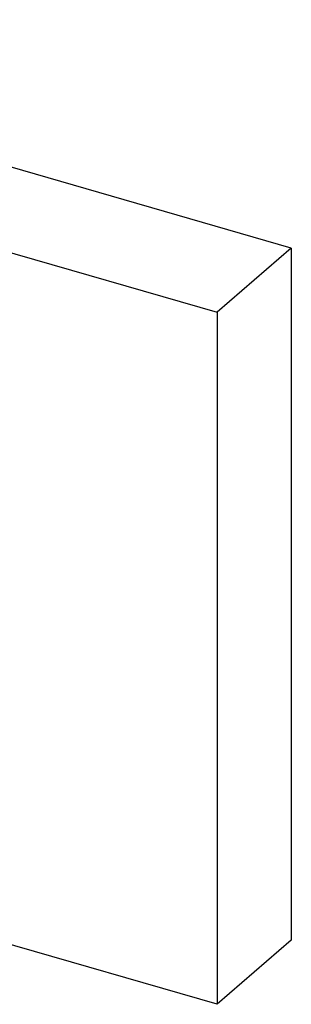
# Model space of a CAD drawing. Header units: millimetres. Extents: x 0 to 210, y 0 to 297.
# Tile 47 of 50: x 143.853 to 143.9481, y 219.2924 to 219.6374. Entities that reach past the tile are written whole.
import ezdxf

# ---------------------------------------------------------------- set-up
doc = ezdxf.new("R2010")
doc.units = ezdxf.units.MM
doc.header["$LTSCALE"] = 19.36
doc.layers.get('0').update_dxf_attribs({"linetype": 'CONTINUOUS'})

msp = doc.modelspace()

# ---------------------------------------------------------------- linework, layer by layer
at = {"color": 7, "linetype": 'CONTINUOUS'}
for p, q in [((143.94812, 219.55738), (143.671, 219.63738)), ((143.645, 219.61487), (143.92212, 219.53487)), ((143.94812, 219.55738), (143.92212, 219.53487)), ((143.94812, 219.55738), (143.94812, 219.3149)), ((143.92212, 219.53487), (143.92212, 219.29238)), ((143.92212, 219.29238), (143.645, 219.37238)), ((143.94812, 219.3149), (143.92212, 219.29238))]:
    msp.add_line(p, q, dxfattribs=at)

doc.saveas('drawing.dxf')
